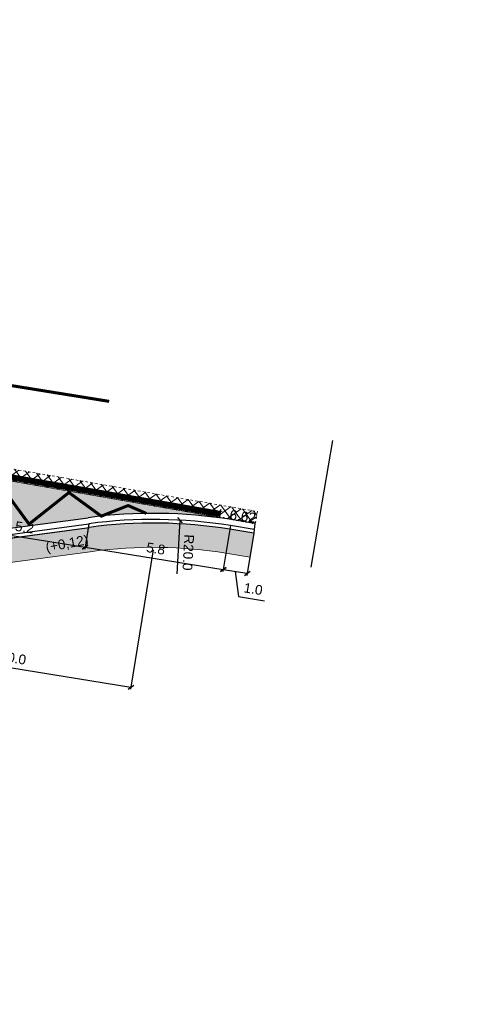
# Model space of a CAD drawing. Extents: x -698823 to -696424, y -1038555 to -1037403.
# Tile 41 of 42: x -696574 to -696555, y -1037964 to -1037924. Entities that reach past the tile are written whole.
import ezdxf
from ezdxf.enums import TextEntityAlignment as Align

# ---------------------------------------------------------------- set-up
doc = ezdxf.new("R2010")
doc.units = 0
doc.linetypes.add('ČÁRKOVANÁ10-10', pattern=[0.2, 0.1, -0.1])
doc.linetypes.add('ČÁRKOVANÁ100-100', pattern=[2, 1, -1])
for name, color, linetype, lineweight in [('1-Koty 250', 7, 'Continuous', 25), ('1-Návrh', 1, 'Continuous', 30), ('1-návrh-VP', 30, 'Continuous', 30), ('1-návrh-zakončení na stav', 1, 'ČÁRKOVANÁ10-10', 15), ('1-VDZ', 150, 'Continuous', 30), ('1-šrafy-komunikace', 254, 'Continuous', 5), ('1-šrafy-zeleň', 71, 'Continuous', 5), ('2-rozhled- přechody', 94, 'ČÁRKOVANÁ10-10', 5), ('2-výšky', 5, 'Continuous', 30)]:
    doc.layers.add(name, color=color, linetype=linetype, lineweight=lineweight)
doc.styles.add('arial', font='arial.ttf')
doc.dimstyles.new('250', dxfattribs={"dimtxt": 0.4, "dimasz": 0.2, "dimexe": 0.09, "dimexo": 0, "dimgap": 0.2, "dimtad": 1, "dimdec": 1, "dimrnd": 0.01, "dimzin": 0, "dimdsep": 46, "dimtxsty": 'arial', "dimblk1": 'OBLIQUE', "dimblk2": 'OBLIQUE', "dimsah": 1, "dimcen": 0, "dimclrd": 256, "dimclre": 256, "dimclrt": 256, "dimazin": 0, "dimtfac": 1, "dimtdec": 1, "dimtofl": 0, "dimtmove": 0, "dimatfit": 3, "dimldrblk": 'OBLIQUE', "dimfxl": 1, "dimtolj": 1, "dimtzin": 0, "dimlwd": -1, "dimlwe": -1, "dimarcsym": 0})

# ---------------------------------------------------------------- blocks, each defined once
blk = doc.blocks.new('_OBLIQUE')
at = {"color": 0, "linetype": 'ByBlock'}
blk.add_line((-0.5, -0.5), (0.5, 0.5), dxfattribs=at)
blk = doc.blocks.new('*D140')
at = {"layer": '1-Koty 250'}
for p, q in [((-696578.377, -1037944.698), (-696579.192, -1037949.736)), ((-696568.392, -1037945.592), (-696569.321, -1037951.332)), ((-696579.177, -1037949.647), (-696569.306, -1037951.244))]:
    blk.add_line(p, q, dxfattribs=at)
at = {"layer": '1-Koty 250', "xscale": 0.2, "yscale": 0.2, "zscale": 0.2}
for p, rotation in [((-696579.177, -1037949.647), 170.8122890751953), ((-696569.306, -1037951.244), 350.8122890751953)]:
    blk.add_blockref('_OBLIQUE', p, dxfattribs=dict(at, rotation=rotation))
at = {"layer": '1-Koty 250', "insert": (-696574.177, -1037950.046), "char_height": 0.4, "attachment_point": 5, "rotation": 350.8123, "style": 'arial'}
blk.add_mtext('\\A1;10.0', dxfattribs=at)
blk = doc.blocks.new('*D174')
at = {"layer": '1-Koty 250'}
for p, q in [((-696571.044, -1037944.51), (-696571.214, -1037945.565)), ((-696576.423, -1037945.232), (-696576.314, -1037944.56)), ((-696576.329, -1037944.649), (-696571.2, -1037945.476))]:
    blk.add_line(p, q, dxfattribs=at)
at = {"layer": '1-Koty 250', "xscale": 0.2, "yscale": 0.2, "zscale": 0.2}
for p, rotation in [((-696576.329, -1037944.649), 170.8392799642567), ((-696571.2, -1037945.476), 350.8392799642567)]:
    blk.add_blockref('_OBLIQUE', p, dxfattribs=dict(at, rotation=rotation))
at = {"layer": '1-Koty 250', "insert": (-696573.7, -1037944.663), "char_height": 0.4, "attachment_point": 5, "rotation": 350.8393, "style": 'arial'}
blk.add_mtext('\\A1;5.2', dxfattribs=at)
blk = doc.blocks.new('*D175')
at = {"layer": '1-Koty 250'}
for p, q in [((-696571.044, -1037944.51), (-696571.214, -1037945.565)), ((-696565.203, -1037944.587), (-696565.509, -1037946.485)), ((-696571.2, -1037945.476), (-696565.495, -1037946.396))]:
    blk.add_line(p, q, dxfattribs=at)
at = {"layer": '1-Koty 250', "xscale": 0.2, "yscale": 0.2, "zscale": 0.2}
for p, rotation in [((-696571.2, -1037945.476), 170.8392799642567), ((-696565.495, -1037946.396), 350.8392799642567)]:
    blk.add_blockref('_OBLIQUE', p, dxfattribs=dict(at, rotation=rotation))
at = {"layer": '1-Koty 250', "insert": (-696568.283, -1037945.537), "char_height": 0.4, "attachment_point": 5, "rotation": 350.8393, "style": 'arial'}
blk.add_mtext('\\A1;5.8', dxfattribs=at)
blk = doc.blocks.new('*D200')
at = {"layer": '1-Koty 250'}
for p, q in [((-696565.203, -1037944.587), (-696565.509, -1037946.485)), ((-696564.24, -1037944.895), (-696564.522, -1037946.644)), ((-696565.495, -1037946.396), (-696564.508, -1037946.555)), ((-696565.001, -1037946.475), (-696564.864, -1037947.513)), ((-696564.864, -1037947.513), (-696563.789, -1037947.687))]:
    blk.add_line(p, q, dxfattribs=at)
at = {"layer": '1-Koty 250', "xscale": 0.2, "yscale": 0.2, "zscale": 0.2}
for p, rotation in [((-696565.495, -1037946.396), 170.8392799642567), ((-696564.508, -1037946.555), 350.8392799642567)]:
    blk.add_blockref('_OBLIQUE', p, dxfattribs=dict(at, rotation=rotation))
at = {"layer": '1-Koty 250', "insert": (-696564.262, -1037947.201), "char_height": 0.4, "attachment_point": 5, "rotation": 350.8393, "style": 'arial'}
blk.add_mtext('\\A1;1.0', dxfattribs=at)
blk = doc.blocks.new('*D201')
at = {"layer": '1-Koty 250'}
blk.add_line((-696567.399, -1037946.58), (-696567.275, -1037944.363), dxfattribs=at)
at = {"layer": '1-Koty 250', "xscale": 0.2, "yscale": 0.2, "zscale": 0.2, "rotation": 86.81174099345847}
blk.add_blockref('_OBLIQUE', (-696567.275, -1037944.363), dxfattribs=at)
at = {"layer": '1-Koty 250', "insert": (-696566.944, -1037945.694), "char_height": 0.4, "attachment_point": 5, "rotation": 266.8117, "style": 'arial'}
blk.add_mtext('\\A1;R20.0', dxfattribs=at)

msp = doc.modelspace()

# ---------------------------------------------------------------- hatches: boundary and pattern name
at = {"layer": '1-šrafy-komunikace'}
h = msp.add_hatch(dxfattribs=at)
h.set_pattern_fill('ANSI37', color=256, scale=0.1, style=0)
h.set_pattern_definition([(35.8393, (-696593.2107, -1037945.64092), (-0.1859006, 0.2573854), []), (125.8393, (-696593.2107, -1037945.64092), (-0.2573854, -0.1859006), [])])
h.paths.add_polyline_path([(-696564.091, -1037944.007), (-696580.056, -1037941.229), (-696607.569, -1037936.792), (-696607.649, -1037937.286), (-696580.138, -1037941.722), (-696565.164, -1037944.341), (-696564.178, -1037944.512)])
h = msp.add_hatch(color=256, dxfattribs=at)
edge = h.paths.add_edge_path()
edge.add_line((-696565.164, -1037944.341), (-696580.138, -1037941.722))
edge.add_line((-696580.138, -1037941.722), (-696607.649, -1037937.286))
edge.add_arc((-696610.873, -1037957.277), 20.25, 69.4167, 80.8393, ccw=False)
edge.add_line((-696603.754, -1037938.32), (-696592.519, -1037942.539))
edge.add_line((-696592.519, -1037942.539), (-696592.296, -1037942.547))
edge.add_line((-696592.296, -1037942.547), (-696577.397, -1037944.95))
edge.add_line((-696577.397, -1037944.95), (-696577.024, -1037945.059))
edge.add_line((-696577.024, -1037945.059), (-696571.077, -1037944.262))
edge.add_arc((-696568.387, -1037964.332), 20.25, 80.8393, 97.633, ccw=False)
at = {"layer": '1-šrafy-zeleň'}
h = msp.add_hatch(color=256, dxfattribs=at)
edge = h.paths.add_edge_path()
edge.add_line((-696611.196, -1037940.462), (-696610.447, -1037940.177))
edge.add_line((-696610.447, -1037940.177), (-696608.364, -1037940.513))
edge.add_arc((-696610.903, -1037957.372), 17.049, 69.4332, 81.4374, ccw=False)
edge.add_line((-696604.914, -1037941.41), (-696593.028, -1037945.873))
edge.add_line((-696593.028, -1037945.873), (-696577.95, -1037948.305))
edge.add_line((-696577.95, -1037948.305), (-696577.721, -1037946.91))
edge.add_line((-696577.721, -1037946.91), (-696577.628, -1037946.331))
edge.add_line((-696577.628, -1037946.331), (-696577.559, -1037946.342))
edge.add_line((-696577.559, -1037946.342), (-696576.361, -1037946.382))
edge.add_line((-696576.361, -1037946.382), (-696570.891, -1037945.649))
edge.add_arc((-696568.387, -1037964.332), 18.85, 80.8393, 97.633, ccw=False)
edge.add_line((-696565.386, -1037945.723), (-696564.399, -1037945.882))
edge.add_line((-696564.399, -1037945.882), (-696564.24, -1037944.895))
edge.add_line((-696564.24, -1037944.895), (-696565.227, -1037944.735))
edge.add_arc((-696568.387, -1037964.332), 19.85, 80.8393, 97.633)
edge.add_line((-696571.024, -1037944.658), (-696576.411, -1037945.38))
edge.add_line((-696576.411, -1037945.38), (-696577.462, -1037945.344))
edge.add_line((-696577.462, -1037945.344), (-696578.456, -1037945.184))
edge.add_line((-696578.456, -1037945.184), (-696578.708, -1037946.75))
edge.add_line((-696578.708, -1037946.75), (-696578.775, -1037947.159))
edge.add_line((-696578.775, -1037947.159), (-696592.77, -1037944.902))
edge.add_line((-696592.77, -1037944.902), (-696604.562, -1037940.473))
edge.add_arc((-696610.903, -1037957.372), 18.049, 69.4332, 81.4206)
edge.add_line((-696608.21, -1037939.525), (-696611.078, -1037939.063))
edge.add_line((-696611.078, -1037939.063), (-696611.141, -1037939.457))
edge.add_line((-696611.141, -1037939.457), (-696620.284, -1037937.983))
edge.add_line((-696620.284, -1037937.983), (-696628.011, -1037937.789))
edge.add_line((-696628.011, -1037937.789), (-696628.001, -1037937.39))
edge.add_line((-696628.001, -1037937.39), (-696639.179, -1037937.11))
edge.add_line((-696639.179, -1037937.11), (-696639.204, -1037938.109))
edge.add_line((-696639.204, -1037938.109), (-696629.025, -1037938.364))
edge.add_line((-696629.025, -1037938.364), (-696629.035, -1037938.764))
edge.add_line((-696629.035, -1037938.764), (-696620.377, -1037938.981))
edge.add_line((-696620.377, -1037938.981), (-696611.196, -1037940.462))
at = {"layer": '2-rozhled- přechody'}
h = msp.add_hatch(dxfattribs=at)
h.set_pattern_fill('ANSI31', color=256, scale=30, angle=90, style=0)
h.paths.add_polyline_path([(-696604.569, -1037930.751), (-696604.728, -1037931.738), (-696554.804, -1037936.204), (-696606.549, -1037923.718)])

# ---------------------------------------------------------------- linework, layer by layer
at = {"layer": '1-Návrh'}
for p, q in [((-696576.431, -1037945.231), (-696571.044, -1037944.51)), ((-696564.215, -1037944.741), (-696564.175, -1037944.494)), ((-696576.411, -1037945.38), (-696571.024, -1037944.658)), ((-696564.24, -1037944.895), (-696565.227, -1037944.735)), ((-696564.216, -1037944.747), (-696565.203, -1037944.587)), ((-696564.216, -1037944.747), (-696564.24, -1037944.895))]:
    msp.add_line(p, q, dxfattribs=at)
for radius in [20, 19.85]:
    msp.add_arc((-696568.387, -1037964.332), radius, 80.8393, 97.633, dxfattribs=at)
at = {"layer": '1-návrh-VP'}
for p, q in [((-696577.024, -1037945.059), (-696571.077, -1037944.262)), ((-696564.176, -1037944.5), (-696565.164, -1037944.341))]:
    msp.add_line(p, q, dxfattribs=at)
msp.add_arc((-696568.387, -1037964.332), 20.25, 80.8393, 97.633, dxfattribs=at)
at = {"layer": '1-návrh-zakončení na stav'}
for p, q in [((-696580.053, -1037941.23), (-696564.091, -1037944.007)), ((-696564.176, -1037944.5), (-696564.091, -1037944.007)), ((-696565.164, -1037944.341), (-696564.178, -1037944.512))]:
    msp.add_line(p, q, dxfattribs=at)
at = {"layer": '1-VDZ'}
msp.add_line((-696561.863, -1037946.307), (-696560.98, -1037941.074), dxfattribs=at)
at = {"layer": '1-VDZ', "linetype": 'ČÁRKOVANÁ100-100', "ltscale": 3, "const_width": 0.125}
msp.add_lwpolyline([(-696600.752, -1037934.536), (-696570.207, -1037939.462)], dxfattribs=at)
at = {"layer": '1-VDZ', "linetype": 'ČÁRKOVANÁ100-100', "ltscale": 0.5, "const_width": 0.25}
msp.add_lwpolyline([(-696577.89, -1037941.957), (-696565.6, -1037944.11)], dxfattribs=at)
at = {"layer": '1-VDZ', "color": 40, "const_width": 0.125}
msp.add_lwpolyline([(-696577.775, -1037942.194), (-696576.56, -1037944.875), (-696574.827, -1037942.733), (-696573.514, -1037944.525), (-696571.868, -1037943.222), (-696570.531, -1037944.196), (-696569.423, -1037943.759), (-696568.673, -1037944.084)], dxfattribs=at)
at = {"layer": '1-šrafy-komunikace'}
msp.add_line((-696580.138, -1037941.722), (-696565.164, -1037944.341), dxfattribs=at)
at = {"layer": '1-šrafy-zeleň'}
msp.add_lwpolyline([(-696576.361, -1037946.382), (-696570.891, -1037945.649, -0.073408), (-696565.386, -1037945.723), (-696564.399, -1037945.882), (-696564.24, -1037944.895), (-696565.227, -1037944.735, 0.073408), (-696571.024, -1037944.658), (-696576.411, -1037945.38)], format="xyb", dxfattribs=at)

# ---------------------------------------------------------------- texts
at = {"layer": '2-výšky', "linetype": 'ByBlock', "style": 'arial'}
for s, rotation, p in [('st. 6.62', 352.5341, (-696565.086, -1037944.349)), ('(+0,12)', 10.4193, (-696571.912, -1037945.515))]:
    msp.add_text(s, height=0.4, rotation=rotation, dxfattribs=at).set_placement(p, align=Align.CENTER)

# ---------------------------------------------------------------- dimensions: what is measured, and where the dimension line sits
at = {"layer": '1-Koty 250'}
for base, p1, p2, angle, picture, middle in [((-696571.2, -1037945.476), (-696576.423, -1037945.232), (-696571.044, -1037944.51), 350.8393, '*D174', (-696573.7, -1037944.663)), ((-696565.495, -1037946.396), (-696571.044, -1037944.51), (-696565.203, -1037944.587), 350.8393, '*D175', (-696568.283, -1037945.537)), ((-696569.306, -1037951.244), (-696578.377, -1037944.698), (-696568.392, -1037945.592), 170.8123, '*D140', (-696574.177, -1037950.046)), ((-696564.508, -1037946.555), (-696565.203, -1037944.587), (-696564.24, -1037944.895), 350.8393, '*D200', (-696564.602, -1037947.146))]:
    dim = msp.add_linear_dim(base=base, p1=p1, p2=p2, angle=angle, dimstyle='250', override={"dimtmove": 1}, dxfattribs=at)
    dim.commit()
    dim.dimension.update_dxf_attribs({"geometry": picture, "text_midpoint": middle})
dim = msp.add_radius_dim(center=(-696568.387, -1037964.332), mpoint=(-696567.275, -1037944.363), dimstyle='250', override={"dimtmove": 1}, dxfattribs=at)
dim.commit()
dim.dimension.update_dxf_attribs({"geometry": '*D201', "text_midpoint": (-696567.348, -1037945.671), "dimtype": 164})

doc.saveas('drawing.dxf')
